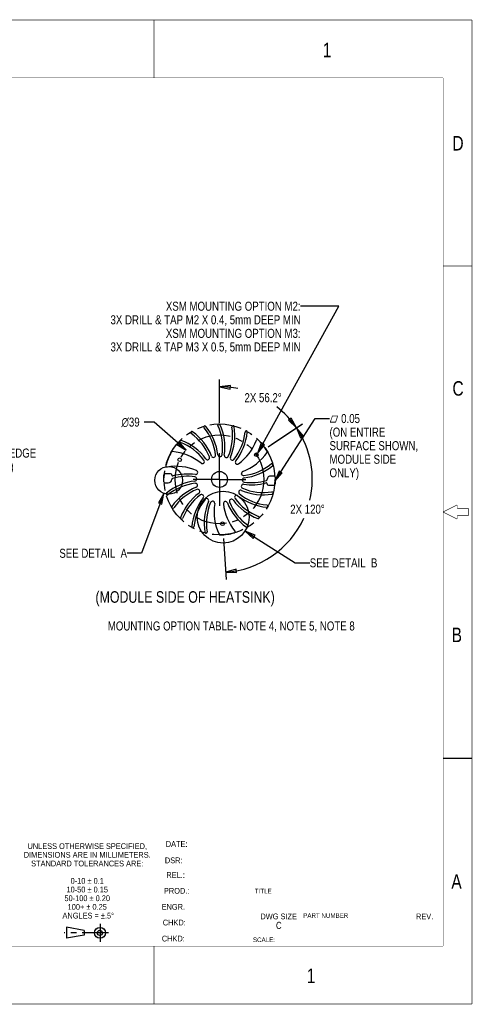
# Model space of a CAD drawing. Header units: inches. Extents: x 0 to 22, y -0.8 to 17.8.
# Tile 7 of 7: x 14.2 to 22, y 0 to 17. Entities that reach past the tile are written whole.
import ezdxf

# ---------------------------------------------------------------- set-up
doc = ezdxf.new("R2010")
doc.units = ezdxf.units.IN
doc.header["$LTSCALE"] = 1.21
doc.header["$MEASUREMENT"] = 0
doc.linetypes.add('CENTER', pattern=[0.6, 0.375, -0.075, 0.075, -0.075])
doc.linetypes.add('PHANTOM', pattern=[0.8, 0.45, -0.05, 0.1, -0.05, 0.1, -0.05])
doc.layers.get('0').update_dxf_attribs({"linetype": 'CONTINUOUS'})
for name, color, linetype in [('02___PRT_ALL_AXES', 7, 'CONTINUOUS'), ('DEFAULT_1', 7, 'CENTER'), ('DEFAULT_3', 7, 'PHANTOM')]:
    doc.layers.add(name, color=color, linetype=linetype)
doc.styles.get("Standard").update_dxf_attribs({"font": 'txt', "width": 0.8})
doc.styles.add('TEXTSTYLE_1', font='gdt', dxfattribs={"width": 0.8})
doc.styles.add('TEXTSTYLE_2', font='txt', dxfattribs={"width": 0.8})
doc.dimstyles.new('DIMSTYLE_1', dxfattribs={"dimtxt": 0.15625, "dimasz": 0.1875, "dimexe": 0.18, "dimexo": 0.0625, "dimgap": 0.09, "dimtad": 0, "dimtih": 1, "dimtoh": 1, "dimdec": 0, "dimzin": 4, "dimdsep": 46, "dimtxsty": 'STANDARD', "dimblk": 'CLOSED', "dimblk1": 'CLOSED', "dimblk2": 'CLOSED', "dimcen": 0.09, "dimadec": 0, "dimazin": 0, "dimtfac": 1, "dimtdec": 0, "dimtofl": 0, "dimtmove": 0, "dimatfit": 3, "dimldrblk": 'CLOSED', "dimfxl": 1, "dimtolj": 1, "dimtzin": 4, "dimarcsym": 0})
doc.dimstyles.new('DIMSTYLE_6', dxfattribs={"dimtxt": 0.15625, "dimasz": 0.1875, "dimexe": 0.18, "dimexo": 0.0625, "dimgap": 0.09, "dimtad": 0, "dimtih": 1, "dimtoh": 1, "dimdec": 4, "dimzin": 4, "dimdsep": 46, "dimtxsty": 'STANDARD', "dimblk": 'CLOSED', "dimblk1": 'CLOSED', "dimblk2": 'CLOSED', "dimcen": 0.09, "dimadec": 0, "dimazin": 0, "dimtfac": 1, "dimtdec": 4, "dimtofl": 0, "dimtmove": 0, "dimatfit": 3, "dimldrblk": 'CLOSED', "dimfxl": 1, "dimtolj": 1, "dimtzin": 4, "dimarcsym": 0})
doc.dimstyles.new('DIMSTYLE_8', dxfattribs={"dimtxt": 0.15625, "dimasz": 0.1875, "dimexe": 0.18, "dimexo": 0.0625, "dimgap": 0.09, "dimtad": 0, "dimtih": 1, "dimtoh": 1, "dimdec": 1, "dimzin": 4, "dimdsep": 46, "dimtxsty": 'STANDARD', "dimblk": 'CLOSED', "dimblk1": 'CLOSED', "dimblk2": 'CLOSED', "dimcen": 0.09, "dimadec": 0, "dimazin": 0, "dimtfac": 1, "dimtdec": 1, "dimtofl": 0, "dimtmove": 0, "dimatfit": 3, "dimldrblk": 'CLOSED', "dimfxl": 1, "dimtolj": 1, "dimtzin": 4, "dimarcsym": 0})
doc.dimstyles.get("Standard").update_dxf_attribs({"dimtxt": 0.15625, "dimasz": 0.1875, "dimexe": 0.18, "dimexo": 0.0625, "dimgap": 0.09, "dimtad": 0, "dimtih": 1, "dimtoh": 1, "dimzin": 4, "dimdsep": 46, "dimtxsty": 'STANDARD', "dimblk": 'CLOSED', "dimblk1": 'CLOSED', "dimblk2": 'CLOSED', "dimcen": 0.09, "dimadec": 0, "dimazin": 0, "dimtp": 0.01, "dimtm": 0.01, "dimtfac": 1, "dimtofl": 0, "dimtmove": 0, "dimatfit": 3, "dimldrblk": 'CLOSED', "dimfxl": 1, "dimtolj": 1, "dimtzin": 4, "dimarcsym": 0})

# ---------------------------------------------------------------- blocks, each defined once
blk = doc.blocks.new('_CLOSED')
at = {"color": 0, "linetype": 'BYBLOCK'}
for p, q in [((0, 0), (-1, 0.167)), ((-1, 0.167), (-1, -0.167)), ((-1, -0.167), (0, 0)), ((-1, 0), (0, 0))]:
    blk.add_line(p, q, dxfattribs=at)
blk = doc.blocks.new('*D2')
at = {"color": 2, "linetype": 'CONTINUOUS'}
for p, q in [((16.51, 10.053), (16.338, 10.053)), ((17.063, 9.568), (16.51, 10.053))]:
    blk.add_line(p, q, dxfattribs=at)
at = {"color": 2, "linetype": 'CONTINUOUS', "xscale": 0.1875, "yscale": 0.1875, "zscale": 0.1875, "rotation": 318.809928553}
blk.add_blockref('_CLOSED', (17.063, 9.568), dxfattribs=at)
at = {"color": 2, "linetype": 'CONTINUOUS', "insert": (16.26, 10.131), "char_height": 0.15625, "width": 0.45833, "attachment_point": 3, "line_spacing_factor": 0.9, "style": 'TEXTSTYLE_1'}
blk.add_mtext('{\\Fgdt;n}\\Ftxt;39', dxfattribs=at)
blk = doc.blocks.new('*D13')
at = {"color": 2, "linetype": 'CONTINUOUS'}
for p, q in [((13.107, 9.161), (13.107, 9.753)), ((13.107, 9.753), (13.325, 9.753)), ((12.372, 9.082), (13.232, 9.082)), ((12.617, 9.161), (13.232, 9.161)), ((13.107, 9.082), (13.107, 8.582))]:
    blk.add_line(p, q, dxfattribs=at)
at = {"color": 2, "linetype": 'CONTINUOUS', "xscale": 0.1875, "yscale": 0.1875, "zscale": 0.1875}
for p, rotation in [((13.107, 9.161), 270), ((13.107, 9.082), 90)]:
    blk.add_blockref('_CLOSED', p, dxfattribs=dict(at, rotation=rotation))
at = {"color": 2, "linetype": 'CONTINUOUS', "insert": (13.403, 9.831), "char_height": 0.15625, "width": 1.375, "attachment_point": 1, "line_spacing_factor": 0.9}
blk.add_mtext('2X 2\\P(FROM EDGE \\POF BAR)', dxfattribs=at)
blk = doc.blocks.new('*D16')
at = {"color": 2, "linetype": 'CONTINUOUS'}
for p, q in [((17.641, 10.039), (17.641, 10.788)), ((18.549, 9.671), (19.075, 10.023))]:
    blk.add_line(p, q, dxfattribs=at)
for points in [[(17.83, 10.683), (17.641, 10.663), (17.827, 10.621), (17.83, 10.683)], [(18.833, 10.084), (18.971, 9.953), (18.882, 10.121), (18.833, 10.084)]]:
    blk.add_lwpolyline(points, dxfattribs=at)
for start, end in [(78.4676, 90), (33.811, 51.6774)]:
    blk.add_arc((17.641, 9.063), 1.6, start, end, dxfattribs=at)
at = {"color": 2, "linetype": 'CONTINUOUS', "insert": (18.395, 10.553), "char_height": 0.15625, "width": 0.97917, "attachment_point": 2, "line_spacing_factor": 0.9}
blk.add_mtext('2X 56.2\\Fgdt;{\\Fgdt;~}', dxfattribs=at)
blk = doc.blocks.new('*D18')
at = {"color": 2, "linetype": 'CONTINUOUS'}
for p, q in [((18.481, 9.625), (19.079, 10.026)), ((17.709, 8.045), (17.756, 7.336))]:
    blk.add_line(p, q, dxfattribs=at)
for points in [[(19.097, 9.81), (18.975, 9.956), (19.044, 9.779), (19.097, 9.81)], [(17.93, 7.515), (17.748, 7.46), (17.938, 7.453), (17.93, 7.515)]]:
    blk.add_lwpolyline(points, dxfattribs=at)
for start, end in [(347.1479, 33.811), (273.811, 335.3517)]:
    blk.add_arc((17.641, 9.063), 1.606, start, end, dxfattribs=at)
at = {"color": 2, "linetype": 'CONTINUOUS', "insert": (19.163, 8.627), "char_height": 0.15625, "width": 0.85417, "attachment_point": 2, "line_spacing_factor": 0.9}
blk.add_mtext('2X 120\\Fgdt;{\\Fgdt;~}', dxfattribs=at)

msp = doc.modelspace()

# ---------------------------------------------------------------- linework, layer by layer
at = {"color": 7, "linetype": 'CONTINUOUS'}
for p, q in [((16.67661, 9.02334), (16.67661, 9.14145)), ((16.79472, 9.16113), (16.6963, 9.16113)), ((18.58606, 9.12176), (18.52697, 9.12176)), ((18.60575, 9.10208), (18.60575, 8.98397)), ((16.6963, 9.00365), (16.75535, 9.00365)), ((18.48763, 8.96428), (18.58606, 8.96428)), ((21.51, 4.25), (22.01, 4.25))]:
    msp.add_line(p, q, dxfattribs=at)
at = {"color": 2, "linetype": 'CONTINUOUS'}
for p, q in [((15.30046, 1.27178), (14.99516, 1.32539)), ((14.99644, 1.32539), (14.99644, 1.14033)), ((15.3012, 1.2716), (15.30145, 1.18825)), ((15.30116, 1.18849), (14.99707, 1.13969))]:
    msp.add_line(p, q, dxfattribs=at)
at = {"color": 7, "linetype": 'CONTINUOUS', "const_width": 0.01}
for points in [[(22.01, 17), (0.01, 17)], [(16.51, 17), (16.51, 16)], [(22.01, 17), (22.01, 0)], [(21.51, 16), (0.51, 16)], [(21.51, 16), (21.51, 1)], [(22.01, 12.75), (21.51, 12.75)], [(21.51, 8.5), (21.75294, 8.62147)], [(21.75294, 8.62147), (21.75294, 8.5625)], [(21.75294, 8.5625), (21.9475, 8.5625)], [(21.9475, 8.5625), (21.9475, 8.4375)], [(21.51, 8.5), (21.75294, 8.37853)], [(21.75294, 8.4375), (21.9475, 8.4375)], [(21.75294, 8.4375), (21.75294, 8.37853)], [(21.51, 1), (0.51, 1)], [(16.51, 1), (16.51, 0)], [(22.01, 0), (0.01, 0)]]:
    msp.add_lwpolyline(points, dxfattribs=at)
at = {"color": 2, "linetype": 'CONTINUOUS'}
for centre, radius in [((16.76254, 9.04739), 0.24058), ((17.70443, 8.41137), 0.44845), ((15.57353, 1.22927), 0.09446), ((15.57353, 1.22927), 0.0442)]:
    msp.add_circle(centre, radius, dxfattribs=at)
at = {"color": 7, "linetype": 'CONTINUOUS'}
msp.add_circle((17.64118, 9.06271), 0.1378, dxfattribs=at)
for centre, radius, start, end in [((17.16395, 9.87052), 0.01969, 54.481764, 234.481764), ((16.62644, 9.11747), 0.94488, 21.650418, 54.481764), ((17.38929, 9.96651), 0.01969, 39.481764, 219.481764), ((16.67519, 9.37824), 0.90551, 6.688848, 39.481764), ((16.67519, 9.37824), 0.94488, 6.650418, 39.481764), ((17.63179, 10.00091), 0.01969, 24.481764, 204.481764), ((16.78977, 9.6175), 0.90551, 351.688848, 24.481764), ((16.78977, 9.6175), 0.94488, 351.650418, 24.481764), ((16.96238, 9.81896), 0.90551, 336.688848, 9.481764), ((16.96238, 9.81896), 0.94488, 336.650418, 9.481764), ((17.87493, 9.97137), 0.01969, 9.481764, 189.481764), ((17.18124, 9.96888), 0.90551, 321.688848, 354.481764), ((17.18124, 9.96888), 0.94488, 321.650418, 354.481764), ((18.10215, 9.87991), 0.01969, 354.481764, 174.481764), ((16.97113, 9.71947), 0.01969, 69.481764, 249.481764), ((16.64684, 8.85297), 0.90551, 36.688848, 69.481764), ((16.64684, 8.85297), 0.94488, 36.650418, 69.481764), ((16.62644, 9.11747), 0.90551, 21.688848, 54.481764), ((17.43145, 10.05704), 0.90551, 306.688848, 339.481764), ((18.29795, 9.73275), 0.01969, 45.573392, 159.481764), ((17.64118, 9.06271), 0.95793, 30.573392, 45.573392), ((17.64118, 9.06271), 0.95793, 150.573392, 165.573392), ((16.82398, 9.52367), 0.01969, 84.481764, 150.573392), ((16.73501, 8.60277), 0.94488, 51.650418, 84.481764), ((17.69595, 10.07744), 0.94488, 291.650418, 324.481764), ((18.44899, 9.53994), 0.01969, 324.481764, 30.573392), ((17.34455, 9.37282), 0.03543, 313.726687, 36.688848), ((17.43334, 9.43815), 0.03543, 216.650418, 298.9675), ((17.64118, 9.06271), 0.3937, 118.726687, 118.9675), ((17.43492, 9.43902), 0.03543, 298.726687, 21.688848), ((17.5376, 9.47915), 0.03543, 201.650418, 283.9675), ((17.64118, 9.06271), 0.3937, 103.726687, 103.9675), ((17.53935, 9.47958), 0.03543, 283.726687, 6.688848), ((17.64891, 9.49177), 0.03543, 186.650418, 268.9675), ((17.64118, 9.06271), 0.3937, 88.726687, 88.9675), ((17.65072, 9.49173), 0.03543, 268.726687, 351.688848), ((17.7597, 9.47515), 0.03543, 171.650418, 253.9675), ((17.64118, 9.06271), 0.3937, 73.726687, 73.9675), ((17.76143, 9.47465), 0.03543, 253.726687, 336.688848), ((17.86241, 9.43042), 0.03543, 156.650418, 238.9675), ((17.64118, 9.06271), 0.3937, 58.726687, 58.9675), ((17.86395, 9.42949), 0.03543, 238.726687, 321.688848), ((17.95004, 9.36063), 0.03543, 141.650418, 223.9675), ((16.73252, 9.29646), 0.01969, 165.573392, 279.481764), ((16.88493, 8.3839), 0.90551, 66.688848, 99.481764), ((17.22924, 9.18296), 0.03543, 343.726687, 66.688848), ((17.34325, 9.37157), 0.03543, 231.650418, 313.9675), ((17.64118, 9.06271), 0.3937, 133.726687, 133.9675), ((17.64118, 9.06271), 0.3937, 43.726687, 43.9675), ((17.95129, 9.35933), 0.03543, 223.726687, 306.688848), ((18.05763, 9.16629), 0.03543, 111.650418, 193.9675), ((17.95671, 10.02869), 0.90551, 276.688848, 309.481764), ((17.95671, 10.02869), 0.94488, 276.650418, 309.481764), ((18.54498, 9.3146), 0.01969, 309.481764, 129.481764), ((16.6963, 9.14145), 0.01969, 90, 180), ((16.6963, 9.02334), 0.01969, 180, 270), ((17.32565, 8.09672), 0.94488, 96.650418, 129.481764), ((16.75535, 9.06271), 0.05906, 270, 358.344717), ((16.79472, 9.14145), 0.01969, 1.223819, 90), ((16.83406, 9.06043), 0.01969, 106.549545, 178.344717), ((16.83408, 9.14229), 0.01969, 181.223819, 285.163062), ((17.08638, 8.2113), 0.90551, 81.688848, 106.549545), ((17.08638, 8.2113), 0.94488, 81.650418, 105.163062), ((17.21212, 9.07044), 0.03543, 276.650418, 358.9675), ((17.21215, 9.07224), 0.03543, 358.726687, 81.688848), ((17.22874, 9.18122), 0.03543, 261.650418, 343.9675), ((17.64118, 9.06271), 0.3937, 178.726687, 178.9675), ((17.64118, 9.06271), 0.3937, 163.726687, 163.9675), ((17.64118, 9.06271), 0.3937, 13.726687, 13.9675), ((18.05806, 9.16454), 0.03543, 193.726687, 276.688848), ((18.07021, 9.05317), 0.03543, 178.726687, 261.688848), ((17.64118, 9.06271), 0.3937, 358.726687, 358.9675), ((18.07024, 9.05497), 0.03543, 96.650418, 178.9675), ((18.19598, 9.91411), 0.90551, 261.688848, 286.547328), ((18.44827, 9.06497), 0.01969, 286.547328, 358.351824), ((18.52697, 9.06271), 0.05906, 90, 178.351824), ((18.58606, 9.10208), 0.01969, 0, 90), ((17.32565, 8.09672), 0.90551, 96.688848, 129.481764), ((17.58641, 8.04797), 0.94488, 111.650418, 144.481764), ((17.58641, 8.04797), 0.90551, 111.688848, 144.481764), ((17.2243, 8.96088), 0.03543, 13.726687, 96.688848), ((17.22473, 8.95912), 0.03543, 291.650418, 13.9675), ((17.26486, 8.85645), 0.03543, 28.726687, 111.688848), ((17.64118, 9.06271), 0.3937, 193.726687, 193.9675), ((17.26573, 8.85487), 0.03543, 306.650418, 28.9675), ((17.64118, 9.06271), 0.3937, 208.726687, 208.9675), ((18.00796, 8.83993), 0.03543, 148.726687, 231.688848), ((17.64118, 9.06271), 0.3937, 328.726687, 328.9675), ((18.00889, 8.84148), 0.03543, 66.650418, 148.9675), ((18.05312, 8.94245), 0.03543, 163.726687, 246.688848), ((17.64118, 9.06271), 0.3937, 343.726687, 343.9675), ((18.05362, 8.94419), 0.03543, 81.650418, 163.9675), ((18.39743, 9.74151), 0.94488, 246.650418, 279.481764), ((18.39743, 9.74151), 0.90551, 246.688848, 279.481764), ((18.19598, 9.91411), 0.94488, 261.650418, 285.16251), ((18.44827, 8.98312), 0.01969, 1.227362, 105.16251), ((18.48763, 8.98397), 0.01969, 181.227362, 270), ((18.54984, 8.82895), 0.01969, 279.481764, 99.481764), ((18.58606, 8.98397), 0.01969, 270, 360), ((16.73738, 8.81081), 0.01969, 129.481764, 309.481764), ((17.85091, 8.06837), 0.94488, 126.650418, 159.481764), ((17.85091, 8.06837), 0.90551, 126.688848, 159.481764), ((18.10112, 8.15654), 0.94488, 141.650418, 174.481764), ((18.10112, 8.15654), 0.90551, 141.688848, 174.481764), ((17.33107, 8.76608), 0.03543, 43.726687, 126.688848), ((17.64118, 9.06271), 0.3937, 223.726687, 223.9675), ((17.33232, 8.76478), 0.03543, 321.650418, 43.9675), ((18.31998, 8.30645), 0.94488, 156.650418, 189.481764), ((17.41841, 8.69592), 0.03543, 58.726687, 141.688848), ((17.64118, 9.06271), 0.3937, 238.726687, 238.9675), ((17.41995, 8.69499), 0.03543, 336.650418, 58.9675), ((17.52093, 8.65076), 0.03543, 73.726687, 156.688848), ((17.64118, 9.06271), 0.3937, 253.726687, 253.9675), ((17.52266, 8.65026), 0.03543, 351.650418, 73.9675), ((17.74301, 8.64583), 0.03543, 103.726687, 186.688848), ((17.64118, 9.06271), 0.3937, 283.726687, 283.9675), ((17.74476, 8.64626), 0.03543, 21.650418, 103.9675), ((17.84744, 8.68639), 0.03543, 118.726687, 201.688848), ((17.64118, 9.06271), 0.3937, 298.726687, 298.9675), ((17.84901, 8.68726), 0.03543, 36.650418, 118.9675), ((18.63551, 9.27244), 0.94488, 216.650418, 249.481764), ((17.93781, 8.75259), 0.03543, 133.726687, 216.688848), ((18.63551, 9.27244), 0.90551, 216.688848, 249.481764), ((17.64118, 9.06271), 0.3937, 313.726687, 313.9675), ((17.93911, 8.75384), 0.03543, 51.650418, 133.9675), ((18.54735, 9.52265), 0.94488, 231.650418, 264.481764), ((18.54735, 9.52265), 0.90551, 231.688848, 264.481764), ((16.83337, 8.58547), 0.01969, 144.481764, 324.481764), ((18.31998, 8.30645), 0.90551, 156.688848, 189.481764), ((18.49258, 8.50791), 0.94488, 171.650418, 204.481764), ((18.60717, 8.74717), 0.90551, 186.688848, 219.481764), ((18.65592, 9.00794), 0.94488, 201.650418, 234.481764), ((18.65592, 9.00794), 0.90551, 201.688848, 234.481764), ((18.45838, 8.60174), 0.01969, 264.481764, 84.481764), ((16.98441, 8.39266), 0.01969, 159.481764, 339.481764), ((18.31123, 8.40594), 0.01969, 249.481764, 69.481764), ((17.18021, 8.2455), 0.01969, 174.481764, 354.481764), ((17.89307, 8.1589), 0.01969, 285.573392, 39.481764), ((18.11841, 8.25489), 0.01969, 234.481764, 54.481764), ((17.40742, 8.15404), 0.01969, 189.481764, 9.481764), ((17.65057, 8.1245), 0.01969, 204.481764, 270.573392), ((17.64118, 9.06271), 0.95793, 270.573392, 285.573392)]:
    msp.add_arc(centre, radius, start, end, dxfattribs=at)
at = {"layer": '02___PRT_ALL_AXES', "color": 2, "linetype": 'CENTER'}
for q in [(17.64118, 9.55641), (17.14748, 9.06271), (17.64118, 8.569), (18.13488, 9.06271)]:
    msp.add_line((17.64118, 9.06271), q, dxfattribs=at)
at = {"layer": '02___PRT_ALL_AXES', "color": 7, "linetype": 'CONTINUOUS'}
for centre in [(16.95227, 9.40152), (18.27906, 9.48991), (17.69221, 8.29669)]:
    msp.add_circle(centre, 0.0315, dxfattribs=at)
at = {"layer": 'DEFAULT_1', "color": 2, "linetype": 'CENTER'}
for p, q in [((15.57459, 1.38456), (15.57459, 1.07375)), ((15.72209, 1.22999), (14.9564, 1.22879))]:
    msp.add_line(p, q, dxfattribs=at)
at = {"layer": 'DEFAULT_3', "color": 8, "linetype": 'PHANTOM'}
for centre, radius in [((17.64118, 9.06271), 0.95793), ((17.64126, 9.06278), 0.76782)]:
    msp.add_circle(centre, radius, dxfattribs=at)

# ---------------------------------------------------------------- texts
at = {"color": 2, "linetype": 'CONTINUOUS', "line_spacing_factor": 0.9}
for s, insert, char_height, width, attachment_point in [('1', (19.42627, 16.60681), 0.25, 0.2, 1), ('D', (21.67088, 14.99481), 0.25, 0.2, 1), ('XSM MOUNTING OPTION M2:\\P3X DRILL & TAP M2 X 0.4, 5mm DEEP MIN\\PXSM MOUNTING OPTION M3:\\P3X DRILL & TAP M3 X 0.5, 5mm DEEP MIN', (19.04432, 12.13327), 0.15625, 4.625, 3), ('C', (21.67122, 10.75988), 0.25, 0.2, 1), ('SEE DETAIL  A', (16.04141, 7.86508), 0.15625, 1.625, 3), ('SEE DETAIL  B', (19.20238, 7.69937), 0.15625, 1.625, 1), ('(MODULE SIDE OF HEATSINK)', (15.49523, 7.13177), 0.2, 4, 1), ('MOUNTING OPTION TABLE- NOTE 4, NOTE 5, NOTE 8', (15.70859, 6.60941), 0.15625, 5.625, 1), ('B', (21.65741, 6.50228), 0.25, 0.2, 1), ('UNLESS OTHERWISE SPECIFIED,\\PDIMENSIONS ARE IN MILLIMETERS.\\PSTANDARD TOLERANCES ARE:\\P \\P0-10 \\Fgdt;{\\Fgdt;`}\\Ftxt; 0.1\\P10-50 \\Fgdt;{\\Fgdt;`}\\Ftxt; 0.15\\P50-100 \\Fgdt;{\\Fgdt;`}\\Ftxt; 0.20\\P100+ \\Fgdt;{\\Fgdt;`}\\Ftxt; 0.25\\P ANGLES = \\Fgdt;{\\Fgdt;`.5}{\\Fgdt;~}\\P\\Ftxt; ', (15.35311, 2.7776), 0.1, 2.4, 2), ('DATE:', (16.90004, 2.81498), 0.1, 0.4, 2), ('DSR:', (16.84928, 2.53167), 0.1, 0.32, 2), ('REL.:', (16.88203, 2.27991), 0.1, 0.4, 2), ('A', (21.65242, 2.24165), 0.25, 0.2, 1), ('PROD.:', (16.90005, 2.00588), 0.1, 0.48, 2), ('TITLE', (18.39825, 1.99135), 0.08, 0.32, 2), ('ENGR.', (16.84246, 1.72893), 0.1, 0.4, 2), ('DWG SIZE', (18.34879, 1.56332), 0.1, 0.64, 1), ('PART NUMBER', (19.47919, 1.56745), 0.08, 0.704, 2), ('REV.', (21.04055, 1.56332), 0.1, 0.32, 1), ('CHKD:', (16.85892, 1.45746), 0.1, 0.4, 2), ('CHKD:', (16.84246, 1.18052), 0.1, 0.4, 2), ('SCALE:', (18.41029, 1.14967), 0.08, 0.384, 2), ('1', (19.14939, 0.61085), 0.25, 0.2, 1)]:
    msp.add_mtext(s, dxfattribs=dict(at, insert=insert, char_height=char_height, width=width, attachment_point=attachment_point))
for s, insert, char_height, width, attachment_point, style in [('{\\Fgdt;c}\\Ftxt; 0.05\\P(ON ENTIRE\\PSURFACE SHOWN,\\PMODULE SIDE\\PONLY)', (19.54457, 10.19297), 0.15625, 1.75, 1, 'TEXTSTYLE_1'), ('C', (18.66672, 1.42039), 0.125, 0.1, 2, 'TEXTSTYLE_2')]:
    msp.add_mtext(s, dxfattribs=dict(at, insert=insert, char_height=char_height, width=width, attachment_point=attachment_point, style=style))

# ---------------------------------------------------------------- dimensions: what is measured, and where the dimension line sits
at = {"color": 2, "linetype": 'CONTINUOUS'}
for base, line1, line2, picture, middle in [((18.39479, 10.47442), ((19.07467, 10.02274), (18.54909, 9.67075)), ((17.64118, 10.03858), (17.64118, 10.78798)), '*D16', (18.275, 10.47442)), ((19.0821, 8.35403), ((17.75621, 7.33577), (17.709, 8.04462)), ((18.48056, 9.62486), (19.07923, 10.02579)), '*D18', (19.04285, 8.54928))]:
    dim = msp.add_angular_dim_2l(base=base, line1=line1, line2=line2, text='2X <>', dimstyle='DIMSTYLE_8', dxfattribs=at)
    dim.commit()
    dim.dimension.update_dxf_attribs({"geometry": picture, "text_midpoint": middle, "dimtype": 162})
dim = msp.add_diameter_dim_2p(p1=(17.06344, 9.56843), p2=(18.21907, 8.55712), dimstyle='DIMSTYLE_1', dxfattribs=at)
dim.commit()
dim.dimension.update_dxf_attribs({"geometry": '*D2', "text_midpoint": (15.80149, 10.05293), "dimtype": 163})
dim = msp.add_linear_dim(base=(13.10666, 9.16113), p1=(12.37244, 9.08239), p2=(12.61674, 9.16113), angle=90, text='2X <>\\P(FROM EDGE \\POF BAR)', dimstyle='DIMSTYLE_6', dxfattribs=at)
dim.commit()
dim.dimension.update_dxf_attribs({"geometry": '*D13', "text_midpoint": (14.09067, 9.51851), "dimtype": 160})

# ---------------------------------------------------------------- leaders
for points in [[(18.29991, 9.5135), (19.7076, 12.05514), (19.04432, 12.05514)], [(18.59867, 9.03352), (19.29457, 10.11484), (19.54457, 10.11484)], [(16.6783, 8.82203), (16.29141, 7.78695), (16.04141, 7.78695)], [(18.08332, 8.17148), (18.95238, 7.62124), (19.20238, 7.62124)]]:
    msp.add_leader(points, dimstyle='STANDARD', override={"dimtad": 0}, dxfattribs=at)

doc.saveas('drawing.dxf')
